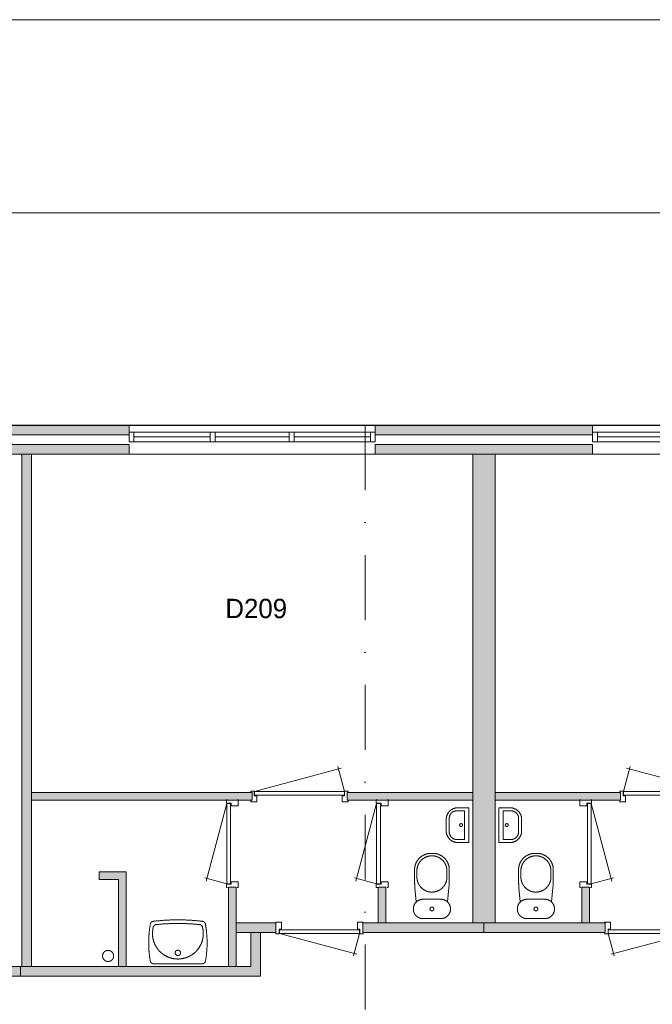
# Model space of a CAD drawing. Header units: millimetres. Extents: x 1701 to 85660, y 0 to 59400.
# Tile 12 of 17: x 23409 to 29961, y 49182 to 59371. Entities that reach past the tile are written whole.
import ezdxf
from ezdxf.enums import TextEntityAlignment as Align
from ezdxf.xclip import XClip

# ---------------------------------------------------------------- set-up
doc = ezdxf.new("R2010")
doc.units = ezdxf.units.MM
doc.header["$PDMODE"] = 3
doc.header["$PDSIZE"] = 1
doc.linetypes.add('DGN1', pattern=[504.6, 0, -504.6])
doc.linetypes.add('DGN4', pattern=[1343.35376, 671.67688, -335.83844, 0, -335.83844])
for name, color, linetype in [('1', 7, 'Continuous'), ('16', 7, 'Continuous'), ('17', 7, 'Continuous'), ('30', 7, 'Continuous'), ('32', 7, 'Continuous'), ('33', 7, 'Continuous'), ('40', 7, 'Continuous'), ('48', 7, 'Continuous'), ('56', 7, 'Continuous'), ('58', 7, 'Continuous'), ('62', 7, 'Continuous')]:
    doc.layers.add(name, color=color, linetype=linetype)
doc.styles.add('dgn003', font='dgn003.shx')
doc.styles.get("Standard").update_dxf_attribs({"font": 'arial.ttf'})
doc.dimstyles.get("Standard").update_dxf_attribs({"dimtxt": 0.18, "dimasz": 0.18, "dimexe": 0.18, "dimexo": 0.0625, "dimgap": 0.09, "dimtad": 0, "dimtih": 1, "dimtoh": 1, "dimdec": 4, "dimzin": 0, "dimdsep": 46, "dimtxsty": 'Standard', "dimcen": 0.09, "dimadec": 0, "dimazin": 0, "dimtfac": 1, "dimtdec": 4, "dimtofl": 0, "dimtmove": 0, "dimatfit": 3, "dimfxl": 1, "dimtolj": 1, "dimtzin": 0, "dimarcsym": 0})

# ---------------------------------------------------------------- blocks, each defined once
blk = doc.blocks.new('830R10141')
at = {"layer": '33', "color": 1, "linetype": 'Continuous', "lineweight": 0}
for p, q in [((-108, 868), (-322.8200000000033, 66.27999999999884)), ((-108, 38), (-336.8700000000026, 99.31999999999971))]:
    blk.add_line(p, q, dxfattribs=at)
at = {"layer": '33', "color": 92, "linetype": 'Continuous', "lineweight": 13, "true_color": 0x00e100, "flags": 128}
for points in [[(-100, 906), (-111, 906), (-111, 871), (-61, 871), (-61, 846), (11, 846), (11, 906), (0, 906)], [(-100, 0), (-111, 0), (-111, 35), (-61, 35), (-61, 60), (11, 60), (11, 0), (0, 0)]]:
    blk.add_lwpolyline(points, dxfattribs=at)
at = {"layer": '33', "color": 2, "linetype": 'Continuous', "lineweight": 13, "true_color": 0xf0f000, "flags": 128}
blk.add_lwpolyline([(-108, 868), (-108, 38), (-68, 38), (-68, 868), (-108, 868)], dxfattribs=at)
blk = doc.blocks.new('930L0948')
at = {"layer": '33', "color": 1, "linetype": 'Continuous', "lineweight": 0}
for p, q in [((38, 98), (936.3100000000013, 338.6999999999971)), ((967.9999999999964, 98), (899.5599999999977, 353.4399999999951))]:
    blk.add_line(p, q, dxfattribs=at)
at = {"layer": '33', "color": 92, "linetype": 'Continuous', "lineweight": 13, "true_color": 0x00e100, "flags": 128}
for points in [[(0, 90), (0, 101), (35, 101), (35, 51), (60, 51), (60, -11), (0, -11), (0, 0)], [(1005.999999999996, 90), (1005.999999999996, 101), (970.9999999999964, 101), (970.9999999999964, 51), (945.9999999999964, 51), (945.9999999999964, -11), (1005.999999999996, -11), (1005.999999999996, 0)]]:
    blk.add_lwpolyline(points, dxfattribs=at)
at = {"layer": '33', "color": 2, "linetype": 'Continuous', "lineweight": 13, "true_color": 0xf0f000, "flags": 128}
blk.add_lwpolyline([(967.9999999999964, 98), (38, 98), (38, 58), (967.9999999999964, 58), (967.9999999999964, 98)], dxfattribs=at)
blk = doc.blocks.new('830R10142')
at = {"layer": '33', "color": 1, "linetype": 'Continuous', "lineweight": 0}
for p, q in [((-108, 868), (-322.8199999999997, 66.27999999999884)), ((-108, 38), (-336.8700000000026, 99.31999999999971))]:
    blk.add_line(p, q, dxfattribs=at)
at = {"layer": '33', "color": 92, "linetype": 'Continuous', "lineweight": 13, "true_color": 0x00e100, "flags": 128}
for points in [[(-100, 906), (-111, 906), (-111, 871), (-61, 871), (-61, 846), (11, 846), (11, 906), (0, 906)], [(-100, 0), (-111, 0), (-111, 35), (-61, 35), (-61, 60), (11, 60), (11, 0), (0, 0)]]:
    blk.add_lwpolyline(points, dxfattribs=at)
at = {"layer": '33', "color": 2, "linetype": 'Continuous', "lineweight": 13, "true_color": 0xf0f000, "flags": 128}
blk.add_lwpolyline([(-108, 868), (-108, 38), (-68, 38), (-68, 868), (-108, 868)], dxfattribs=at)
blk = doc.blocks.new('CLOS0247')
at = {"layer": '40', "color": 7, "linetype": 'Continuous', "lineweight": 0}
for p, q in [((-1.069999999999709, 670), (0.7900000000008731, 670)), ((-155, 527.7900000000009), (-155, 435.5400000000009)), ((155, 527.7900000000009), (155, 435.8400000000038)), ((-92.5, 220), (92.5, 220))]:
    blk.add_line(p, q, dxfattribs=at)
at = {"layer": '40', "color": 7, "linetype": 'Continuous', "lineweight": 0, "flags": 128}
for points in [[(-175.6699999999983, 338.3000000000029), (-162, 191.9000000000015), (-161.9990720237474, 191.8999723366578, 0.6743332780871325), (-92.49858468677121, 19.99946983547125), (-92.5, 20), (92.5, 20), (92.50141531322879, 19.99946983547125, 0.6743332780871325), (162.0019026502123, 191.8999723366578), (162, 191.9000000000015), (175.6699999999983, 338.3000000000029), (175.6685144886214, 338.2957268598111, 0.02328519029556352), (180.0014153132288, 431.2851220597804), (180, 431.2900000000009), (180, 525), (180.0014153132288, 524.9994698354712, 0.414213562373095), (10.00141531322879, 694.9994698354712), (10, 695), (-10, 695), (-9.99858468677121, 694.9994698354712, 0.414213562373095), (-179.9985846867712, 524.9994698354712), (-180, 525), (-180, 431.2900000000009), (-179.9985846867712, 431.2853820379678, 0.02328532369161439), (-175.6699999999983, 338.3000000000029)], [(-161.9986676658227, 191.9003631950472, -0.19450385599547), (-92.49858468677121, 219.9994698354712)], [(92.50141531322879, 219.9994698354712, -0.19450385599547), (162.0014982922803, 191.9003631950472)]]:
    blk.add_lwpolyline(points, format="xyb", dxfattribs=at)
at = {"layer": '40', "color": 7, "linetype": 'Continuous', "lineweight": 0}
blk.add_circle((0.001415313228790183, 119.9994698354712), 20, dxfattribs=at)
for centre, start, end in [((0.001415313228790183, 514.4294698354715), 4.925902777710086, 175.0740972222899), ((0.001415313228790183, 450.0094698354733), 184.9263499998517, 355.0736472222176)]:
    blk.add_arc(centre, 155.5746026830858, start, end, dxfattribs=at)
blk = doc.blocks.new('FT0145')
at = {"layer": '40', "color": 7, "linetype": 'Continuous', "lineweight": 0}
for p, q in [((-64.63000000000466, 148.8900000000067), (-143.9800000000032, 148.8900000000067)), ((-64.63000000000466, -148.8899999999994), (-64.63000000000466, 148.8900000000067)), ((-20, -180), (-20, 180)), ((-135.0900000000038, -180), (-20, -180))]:
    blk.add_line(p, q, dxfattribs=at)
at = {"layer": '40', "color": 7, "linetype": 'Continuous', "lineweight": 0, "flags": 128}
for points in [[(-255.0882134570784, 60.00261425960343, -0.414213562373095), (-135.0882134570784, 180.0026142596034)], [(-223.9782134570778, 68.89261425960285, -0.414213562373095), (-143.9782134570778, 148.8926142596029)]]:
    blk.add_lwpolyline(points, format="xyb", dxfattribs=at)
for points in [[(-20, 180), (-135.0900000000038, 180)], [(-255.0900000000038, 60), (-255.0900000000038, -60)], [(-223.9800000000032, 68.8900000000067), (-223.9800000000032, -68.88999999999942)], [(-143.9800000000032, -148.8899999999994), (-64.63000000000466, -148.8899999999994)]]:
    blk.add_lwpolyline(points, dxfattribs=at)
at = {"layer": '40', "color": 7, "linetype": 'Continuous', "lineweight": 0}
blk.add_circle((-101.135235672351, 0.9488904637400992), 15.1404192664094, dxfattribs=at)
for centre, radius in [((-135.0882134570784, -59.99738574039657), 120), ((-143.9782134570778, -68.88738574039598), 80)]:
    blk.add_arc(centre, radius, 180, 270, dxfattribs=at)
blk = doc.blocks.new('WT0146')
at = {"layer": '40', "color": 7, "linetype": 'Continuous', "lineweight": 0}
blk.add_line((-253.1599999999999, 20), (253.1599999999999, 20), dxfattribs=at)
at = {"layer": '40', "color": 7, "linetype": 'Continuous', "lineweight": 0, "flags": 128}
for points in [[(-285.6596916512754, 47.27618902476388, -0.09080072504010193), (-284.4852127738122, 432.1344899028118)], [(-284.4852124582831, 432.1344916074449, -0.3287686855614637), (-255.9619214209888, 458.9721552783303)], [(-255.9619703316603, 458.9721493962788, -0.0599146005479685), (255.9651154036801, 458.9721618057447)], [(-254.0159847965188, 400.7990963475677, -0.30967078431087), (-225.6337532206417, 425.0006099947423)], [(-225.6337771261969, 425.0006074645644, -0.05277319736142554), (225.637025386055, 425.0006074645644)], [(225.6370014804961, 425.0006099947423, -0.30967078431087), (254.0192330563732, 400.7990963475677)], [(255.9651712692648, 458.9721550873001, -0.3287686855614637), (284.4884610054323, 432.134490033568)], [(284.4884610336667, 432.1344899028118, -0.09080072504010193), (285.6629399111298, 47.27618902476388)], [(254.0192337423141, 400.7990938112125, -1.30637000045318), (-254.0159854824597, 400.7990938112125)], [(-253.161305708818, 20.00810902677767, -0.3639570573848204), (-285.6596948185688, 47.27620661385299)], [(285.6629430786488, 47.27620661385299, -0.3639570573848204), (253.164553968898, 20.00810902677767)]]:
    blk.add_lwpolyline(points, format="xyb", dxfattribs=at)
at = {"layer": '40', "color": 7, "linetype": 'Continuous', "lineweight": 0}
blk.add_circle((0.001624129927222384, 133.308109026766), 28.05539163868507, dxfattribs=at)
blk = doc.blocks.new('830R10143')
at = {"layer": '33', "color": 1, "linetype": 'Continuous', "lineweight": 0}
for p, q in [((-868, -108), (-66.27999999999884, -322.8199999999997)), ((-38, -108), (-99.31999999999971, -336.8700000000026))]:
    blk.add_line(p, q, dxfattribs=at)
at = {"layer": '33', "color": 92, "linetype": 'Continuous', "lineweight": 13, "true_color": 0x00e100, "flags": 128}
for points in [[(-906, -100), (-906, -111), (-871, -111), (-871, -61), (-846, -61), (-846, 11), (-906, 11), (-906, 0)], [(0, -100), (0, -111), (-35, -111), (-35, -61), (-60, -61), (-60, 11), (0, 11), (0, 0)]]:
    blk.add_lwpolyline(points, dxfattribs=at)
at = {"layer": '33', "color": 2, "linetype": 'Continuous', "lineweight": 13, "true_color": 0xf0f000, "flags": 128}
blk.add_lwpolyline([(-868, -108), (-38, -108), (-38, -68), (-868, -68), (-868, -108)], dxfattribs=at)
blk = doc.blocks.new('CLOS0248')
at = {"layer": '40', "color": 7, "linetype": 'Continuous', "lineweight": 0}
for p, q in [((1.069999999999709, 670), (-0.7900000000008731, 670)), ((-155, 527.7900000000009), (-155, 435.8400000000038)), ((155, 527.7900000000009), (155, 435.5400000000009)), ((92.5, 220), (-92.5, 220))]:
    blk.add_line(p, q, dxfattribs=at)
at = {"layer": '40', "color": 7, "linetype": 'Continuous', "lineweight": 0, "flags": 128}
for points in [[(175.6699999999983, 338.3000000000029), (162, 191.9000000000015), (161.9990720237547, 191.8999723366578, -0.6743332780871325), (92.49858468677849, 19.99946983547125), (92.5, 20), (-92.5, 20), (-92.50141531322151, 19.99946983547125, -0.6743332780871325), (-162.001902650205, 191.8999723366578), (-162, 191.9000000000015), (-175.6700000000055, 338.3000000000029), (-175.6685144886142, 338.2957268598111, -0.02328519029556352), (-180.0014153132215, 431.2851220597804), (-180, 431.2900000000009), (-180, 525), (-180.0014153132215, 524.9994698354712, -0.414213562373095), (-10.00141531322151, 694.9994698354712), (-10, 695), (10, 695), (9.998584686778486, 694.9994698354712, -0.414213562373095), (179.9985846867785, 524.9994698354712), (180, 525), (180, 431.2900000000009), (179.9985846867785, 431.2853820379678, -0.02328532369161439), (175.6699999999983, 338.3000000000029)], [(-155.0014153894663, 527.7882488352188, -0.9175214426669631), (154.9985847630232, 527.7882488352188)], [(154.9984804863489, 436.6494809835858, -0.9175142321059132), (-155.0013104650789, 436.6494734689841)]]:
    blk.add_lwpolyline(points, format="xyb", dxfattribs=at)
at = {"layer": '40', "color": 7, "linetype": 'Continuous', "lineweight": 0}
blk.add_circle((-0.001415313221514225, 119.9994698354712), 20, dxfattribs=at)
for centre, start, end in [((-92.50141531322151, 119.9994698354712), 90, 134.0272833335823), ((92.49858468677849, 119.9994698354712), 45.97271666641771, 90)]:
    blk.add_arc(centre, 99.99999999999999, start, end, dxfattribs=at)
blk = doc.blocks.new('930L0949')
at = {"layer": '33', "color": 1, "linetype": 'Continuous', "lineweight": 0}
for p, q in [((-968, 98), (-899.5599999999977, 353.4399999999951)), ((-38, 98), (-936.3099999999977, 338.6999999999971))]:
    blk.add_line(p, q, dxfattribs=at)
at = {"layer": '33', "color": 92, "linetype": 'Continuous', "lineweight": 13, "true_color": 0x00e100, "flags": 128}
for points in [[(-1006, 90), (-1006, 101), (-971, 101), (-971, 51), (-946, 51), (-946, -11), (-1006, -11), (-1006, 0)], [(0, 90), (0, 101), (-35, 101), (-35, 51), (-60, 51), (-60, -11), (0, -11), (0, 0)]]:
    blk.add_lwpolyline(points, dxfattribs=at)
at = {"layer": '33', "color": 2, "linetype": 'Continuous', "lineweight": 13, "true_color": 0xf0f000, "flags": 128}
blk.add_lwpolyline([(-968, 98), (-38, 98), (-38, 58), (-968, 58), (-968, 98)], dxfattribs=at)
blk = doc.blocks.new('830R10146')
at = {"layer": '33', "color": 1, "linetype": 'Continuous', "lineweight": 0}
for p, q in [((108, 868), (322.8199999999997, 66.27999999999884)), ((108, 38), (336.8699999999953, 99.31999999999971))]:
    blk.add_line(p, q, dxfattribs=at)
at = {"layer": '33', "color": 92, "linetype": 'Continuous', "lineweight": 13, "true_color": 0x00e100, "flags": 128}
for points in [[(100, 906), (111, 906), (111, 871), (61, 871), (61, 846), (-11, 846), (-11, 906), (0, 906)], [(100, 0), (111, 0), (111, 35), (61, 35), (61, 60), (-11, 60), (-11, 0), (0, 0)]]:
    blk.add_lwpolyline(points, dxfattribs=at)
at = {"layer": '33', "color": 2, "linetype": 'Continuous', "lineweight": 13, "true_color": 0xf0f000, "flags": 128}
blk.add_lwpolyline([(108, 868), (108, 38), (68, 38), (68, 868), (108, 868)], dxfattribs=at)
blk = doc.blocks.new('830R10147')
at = {"layer": '33', "color": 1, "linetype": 'Continuous', "lineweight": 0}
for p, q in [((38, -108), (99.31999999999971, -336.8700000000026)), ((868, -108), (66.27999999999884, -322.8199999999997))]:
    blk.add_line(p, q, dxfattribs=at)
at = {"layer": '33', "color": 92, "linetype": 'Continuous', "lineweight": 13, "true_color": 0x00e100, "flags": 128}
for points in [[(0, -100), (0, -111), (35, -111), (35, -61), (60, -61), (60, 11), (0, 11), (0, 0)], [(906, -100), (906, -111), (871, -111), (871, -61), (846, -61), (846, 11), (906, 11), (906, 0)]]:
    blk.add_lwpolyline(points, dxfattribs=at)
at = {"layer": '33', "color": 2, "linetype": 'Continuous', "lineweight": 13, "true_color": 0xf0f000, "flags": 128}
blk.add_lwpolyline([(868, -108), (38, -108), (38, -68), (868, -68), (868, -108)], dxfattribs=at)
blk = doc.blocks.new('FT0148')
at = {"layer": '40', "color": 7, "linetype": 'Continuous', "lineweight": 0}
for p, q in [((20, -180), (20, 180)), ((64.62999999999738, -148.8899999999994), (64.62999999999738, 148.8900000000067)), ((64.62999999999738, 148.8900000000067), (143.9799999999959, 148.8900000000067)), ((135.0899999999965, -180), (20, -180))]:
    blk.add_line(p, q, dxfattribs=at)
at = {"layer": '40', "color": 7, "linetype": 'Continuous', "lineweight": 0, "flags": 128}
for points in [[(20, 180), (135.0899999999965, 180)], [(223.9799999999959, 68.8900000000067), (223.9799999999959, -68.88999999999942)], [(255.0899999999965, 60), (255.0899999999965, -60)], [(143.9799999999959, -148.8899999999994), (64.62999999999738, -148.8899999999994)]]:
    blk.add_lwpolyline(points, dxfattribs=at)
for points in [[(255.0882134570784, -59.99738574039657, -0.414213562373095), (135.0882134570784, -179.9973857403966)], [(223.9782134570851, -68.88738574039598, -0.414213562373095), (143.9782134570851, -148.887385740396)]]:
    blk.add_lwpolyline(points, format="xyb", dxfattribs=at)
at = {"layer": '40', "color": 7, "linetype": 'Continuous', "lineweight": 0}
blk.add_circle((101.1352356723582, 0.9488904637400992), 15.1404192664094, dxfattribs=at)
for centre, radius in [((135.0882134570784, 60.00261425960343), 120), ((143.9782134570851, 68.89261425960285), 80)]:
    blk.add_arc(centre, radius, 0, 90, dxfattribs=at)
blk = doc.blocks.new('_DotSmall')
at = {"color": 0, "linetype": 'ByBlock', "const_width": 0.5}
blk.add_lwpolyline([(-0.0625, 0, 1), (0.0625, 0, 1)], format="xyb", close=True, dxfattribs=at)
blk = doc.blocks.new('*D15482')
at = {"layer": '58', "color": 3, "linetype": 'Continuous', "lineweight": 0, "transparency": 16777216}
blk.add_line((30604.76, 50907.77), (33154.76, 50907.77), dxfattribs=at)
at = {"layer": 'Defpoints', "color": 0, "linetype": 'Continuous', "transparency": 16777216}
for p in [(33154.76, 50907.77), (30604.76, 48907.77), (33154.76, 48907.77)]:
    blk.add_point(p, dxfattribs=at)
at = {"layer": '58', "color": 3, "linetype": 'Continuous', "lineweight": 0, "transparency": 16777216, "xscale": 1080, "yscale": 1080, "zscale": 1080, "rotation": 180}
blk.add_blockref('_DotSmall', (30604.76, 50907.77), dxfattribs=at)
at = {"layer": '58', "color": 3, "linetype": 'Continuous', "lineweight": 0, "transparency": 16777216, "xscale": 1080, "yscale": 1080, "zscale": 1080}
blk.add_blockref('_DotSmall', (33154.76, 50907.77), dxfattribs=at)
at = {"layer": '58', "color": 3, "linetype": 'Continuous', "lineweight": 0, "transparency": 16777216, "insert": (31879.76, 51109.88459754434), "char_height": 200, "attachment_point": 5, "style": 'dgn003'}
blk.add_mtext('\\A1;2550', dxfattribs=at)
blk = doc.blocks.new('*D15483')
at = {"layer": '58', "color": 3, "linetype": 'Continuous', "lineweight": 0, "transparency": 16777216}
blk.add_line((30604.76, 50907.77), (28354.76, 50907.77), dxfattribs=at)
at = {"layer": 'Defpoints', "color": 0, "linetype": 'Continuous', "transparency": 16777216}
for p in [(28354.76, 50907.77), (28354.76, 48907.77), (30604.76, 48907.77)]:
    blk.add_point(p, dxfattribs=at)
at = {"layer": '58', "color": 3, "linetype": 'Continuous', "lineweight": 0, "transparency": 16777216, "xscale": 1080, "yscale": 1080, "zscale": 1080, "rotation": 180}
blk.add_blockref('_DotSmall', (28354.76, 50907.77), dxfattribs=at)
at = {"layer": '58', "color": 3, "linetype": 'Continuous', "lineweight": 0, "transparency": 16777216, "xscale": 1080, "yscale": 1080, "zscale": 1080}
blk.add_blockref('_DotSmall', (30604.76, 50907.77), dxfattribs=at)
at = {"layer": '58', "color": 3, "linetype": 'Continuous', "lineweight": 0, "transparency": 16777216, "insert": (29479.76, 51109.88459754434), "char_height": 200, "attachment_point": 5, "style": 'dgn003'}
blk.add_mtext('\\A1;2250', dxfattribs=at)
blk = doc.blocks.new('*D15484')
at = {"layer": '58', "color": 3, "linetype": 'Continuous', "lineweight": 0, "transparency": 16777216}
blk.add_line((35404.76, 50907.77), (37954.76, 50907.77), dxfattribs=at)
at = {"layer": 'Defpoints', "color": 0, "linetype": 'Continuous', "transparency": 16777216}
for p in [(37954.76, 50907.77), (35404.76, 48907.77), (37954.76, 48907.77)]:
    blk.add_point(p, dxfattribs=at)
at = {"layer": '58', "color": 3, "linetype": 'Continuous', "lineweight": 0, "transparency": 16777216, "xscale": 1080, "yscale": 1080, "zscale": 1080, "rotation": 180}
blk.add_blockref('_DotSmall', (35404.76, 50907.77), dxfattribs=at)
at = {"layer": '58', "color": 3, "linetype": 'Continuous', "lineweight": 0, "transparency": 16777216, "xscale": 1080, "yscale": 1080, "zscale": 1080}
blk.add_blockref('_DotSmall', (37954.76, 50907.77), dxfattribs=at)
at = {"layer": '58', "color": 3, "linetype": 'Continuous', "lineweight": 0, "transparency": 16777216, "insert": (36679.76, 51109.88459754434), "char_height": 200, "attachment_point": 5, "style": 'dgn003'}
blk.add_mtext('\\A1;2550', dxfattribs=at)
blk = doc.blocks.new('*D15485')
at = {"layer": '58', "color": 3, "linetype": 'Continuous', "lineweight": 0, "transparency": 16777216}
blk.add_line((35404.76, 50907.77), (33154.76, 50907.77), dxfattribs=at)
at = {"layer": 'Defpoints', "color": 0, "linetype": 'Continuous', "transparency": 16777216}
for p in [(33154.76, 50907.77), (33154.76, 48907.77), (35404.76, 48907.77)]:
    blk.add_point(p, dxfattribs=at)
at = {"layer": '58', "color": 3, "linetype": 'Continuous', "lineweight": 0, "transparency": 16777216, "xscale": 1080, "yscale": 1080, "zscale": 1080, "rotation": 180}
blk.add_blockref('_DotSmall', (33154.76, 50907.77), dxfattribs=at)
at = {"layer": '58', "color": 3, "linetype": 'Continuous', "lineweight": 0, "transparency": 16777216, "xscale": 1080, "yscale": 1080, "zscale": 1080}
blk.add_blockref('_DotSmall', (35404.76, 50907.77), dxfattribs=at)
at = {"layer": '58', "color": 3, "linetype": 'Continuous', "lineweight": 0, "transparency": 16777216, "insert": (34279.76, 51109.88459754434), "char_height": 200, "attachment_point": 5, "style": 'dgn003'}
blk.add_mtext('\\A1;2250', dxfattribs=at)
blk = doc.blocks.new('A3')
at = {"layer": '1', "color": 1, "linetype": 'Continuous', "lineweight": 0}
blk.add_line((83959.61, 59371.44), (0, 59371.44), dxfattribs=at)
at = {"layer": '1', "color": 5, "linetype": 'Continuous', "lineweight": 0, "flags": 128}
blk.add_lwpolyline([(1999.05, 1999.03), (81960.56999999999, 1999.03), (81960.56999999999, 57372.39), (1999.05, 57372.39), (1999.05, 1999.03)], dxfattribs=at)
blk = doc.blocks.new('AnonymousCell54')
at = {"color": 1, "linetype": 'Continuous', "lineweight": 0}
blk.add_blockref('A3', (-41979.8, -29685.71), dxfattribs=at)
blk = doc.blocks.new('50E03_329_B02 - Default')
at = {"layer": '16'}
for points in [[(30604.76, 48807.77), (28354.76, 48807.77), (28354.76, 48907.77), (30604.76, 48907.77)], [(35404.76, 48807.77), (33154.76, 48807.77), (33154.76, 48907.77), (35404.76, 48907.77)]]:
    blk.add_hatch(color=7, dxfattribs=at).paths.add_polyline_path(points)
at = {"layer": '62'}
for color, points in [(9, [(30604.76, 48607.77), (28354.76, 48607.77), (28354.76, 48707.77), (30604.76, 48707.77)]), (9, [(35404.76, 48607.77), (33154.76, 48607.77), (33154.76, 48707.77), (35404.76, 48707.77)]), (9, [(29594.76, 43307.77), (29494.76, 43307.77), (29494.76, 48607.77), (29594.76, 48607.77)]), (9, [(34164.76, 48607.77), (34394.76, 48607.77), (34394.76, 43757.77), (34164.76, 43757.77)]), (9, [(29594.76, 45027.77), (31879.76, 45027.77), (31879.76, 45107.77), (29594.76, 45107.77)]), (9, [(32864.76, 45027.77), (34164.76, 45027.77), (34164.76, 45107.77), (32864.76, 45107.77)]), (9, [(35694.76, 45027.77), (34394.76, 45027.77), (34394.76, 45107.77), (35694.76, 45107.77)]), (9, [(30294.76, 44207.77), (30294.76, 44287.77), (30574.76, 44287.77), (30574.76, 43307.77), (30494.76, 43307.77), (30494.76, 44207.77)]), (9, [(31634.76, 44127.77), (31714.76, 44127.77), (31714.76, 43307.77), (31634.76, 43307.77)]), (9, [(33184.76, 44127.77), (33264.76, 44127.77), (33264.76, 43757.77), (33184.76, 43757.77)]), (9, [(35374.76, 44127.77), (35294.76, 44127.77), (35294.76, 43757.77), (35374.76, 43757.77)]), (7, [(31714.76, 43757.77), (32124.76, 43757.77), (32124.76, 43657.77), (31714.76, 43657.77)]), (7, [(33024.76, 43757.77), (34279.76, 43757.77), (34279.76, 43657.77), (33024.76, 43657.77)]), (7, [(35534.76, 43757.77), (34279.76, 43757.77), (34279.76, 43657.77), (35534.76, 43657.77)]), (7, [(29479.76, 43207.77), (29479.76, 43307.77), (27094.76, 43307.77), (27094.76, 43657.77), (26994.76, 43657.77), (26994.76, 43207.77)]), (7, [(29479.76, 43207.77), (29479.76, 43307.77), (31864.76, 43307.77), (31864.76, 43657.77), (31964.76, 43657.77), (31964.76, 43207.77)])]:
    blk.add_hatch(color=color, dxfattribs=at).paths.add_polyline_path(points)
at = {"layer": '16', "color": 92, "linetype": 'Continuous', "lineweight": 0, "true_color": 0x00e100, "flags": 128}
for points in [[(30604.76, 48807.77), (28354.76, 48807.77), (28354.76, 48907.77), (30604.76, 48907.77), (30604.76, 48807.77)], [(35404.76, 48807.77), (33154.76, 48807.77), (33154.76, 48907.77), (35404.76, 48907.77), (35404.76, 48807.77)], [(30604.76, 48607.77), (28354.76, 48607.77), (28354.76, 48707.77), (30604.76, 48707.77), (30604.76, 48607.77)], [(35404.76, 48607.77), (33154.76, 48607.77), (33154.76, 48707.77), (35404.76, 48707.77), (35404.76, 48607.77)], [(31879.76, 45027.77), (29594.76, 45027.77), (29594.76, 45107.77), (31879.76, 45107.77), (31879.76, 45027.77)], [(34164.76, 45027.77), (32864.76, 45027.77), (32864.76, 45107.77), (34164.76, 45107.77), (34164.76, 45027.77)], [(34394.76, 45027.77), (35694.76, 45027.77), (35694.76, 45107.77), (34394.76, 45107.77), (34394.76, 45027.77)], [(30494.76, 43307.77), (30494.76, 44207.77), (30294.76, 44207.77), (30294.76, 44287.77), (30574.76, 44287.77), (30574.76, 43307.77), (30494.76, 43307.77)], [(31634.76, 43307.77), (31714.76, 43307.77), (31714.76, 44127.77), (31634.76, 44127.77), (31634.76, 43307.77)], [(33184.76, 43757.77), (33264.76, 43757.77), (33264.76, 44127.77), (33184.76, 44127.77), (33184.76, 43757.77)], [(35374.76, 43757.77), (35294.76, 43757.77), (35294.76, 44127.77), (35374.76, 44127.77), (35374.76, 43757.77)], [(31714.76, 43657.77), (32124.76, 43657.77), (32124.76, 43757.77), (31714.76, 43757.77), (31714.76, 43657.77)], [(33024.76, 43657.77), (34279.76, 43657.77), (34279.76, 43757.77), (33024.76, 43757.77), (33024.76, 43657.77)], [(35534.76, 43657.77), (34279.76, 43657.77), (34279.76, 43757.77), (35534.76, 43757.77), (35534.76, 43657.77)], [(29479.76, 43207.77), (26994.76, 43207.77), (26994.76, 43657.77), (27094.76, 43657.77), (27094.76, 43307.77), (29479.76, 43307.77), (29479.76, 43207.77)], [(29479.76, 43207.77), (31964.76, 43207.77), (31964.76, 43657.77), (31864.76, 43657.77), (31864.76, 43307.77), (29479.76, 43307.77), (29479.76, 43207.77)]]:
    blk.add_lwpolyline(points, dxfattribs=at)
at = {"layer": '16', "color": 7, "linetype": 'Continuous', "lineweight": 0, "flags": 128}
for points in [[(30604.76, 48807.77), (28354.76, 48807.77), (28354.76, 48907.77), (30604.76, 48907.77), (30604.76, 48807.77)], [(35404.76, 48807.77), (33154.76, 48807.77), (33154.76, 48907.77), (35404.76, 48907.77), (35404.76, 48807.77)]]:
    blk.add_lwpolyline(points, dxfattribs=at)
at = {"layer": '17', "color": 92, "linetype": 'Continuous', "lineweight": 0, "true_color": 0x00e100}
blk.add_line((29494.76, 48607.77), (29494.76, 43307.77), dxfattribs=at)
at = {"layer": '17', "color": 92, "linetype": 'Continuous', "lineweight": 0, "true_color": 0x00e100, "flags": 128}
for points in [[(29594.76, 43307.77), (29364.76, 43307.77), (29364.76, 48607.77), (29594.76, 48607.77), (29594.76, 43307.77)], [(34164.76, 43757.77), (34394.76, 43757.77), (34394.76, 48607.77), (34164.76, 48607.77), (34164.76, 43757.77)]]:
    blk.add_lwpolyline(points, dxfattribs=at)
at = {"layer": '30', "color": 3, "linetype": 'Continuous', "lineweight": 0}
for p, q in [((30604.76, 48907.77), (33154.76, 48907.77)), ((37954.76, 48907.77), (35404.76, 48907.77)), ((30604.76, 48607.77), (33154.76, 48607.77)), ((37954.76, 48607.77), (35404.76, 48607.77))]:
    blk.add_line(p, q, dxfattribs=at)
at = {"layer": '32', "color": 3, "linetype": 'Continuous', "lineweight": 0}
for p, q in [((30654.76, 48837.77), (33154.76, 48837.77)), ((30654.76, 48737.77), (30654.76, 48837.77)), ((37904.76, 48837.77), (35404.76, 48837.77)), ((30654.76, 48787.77), (31446.43, 48787.77)), ((33104.76, 48737.77), (30654.76, 48737.77)), ((31496.43, 48787.77), (32263.1, 48787.77)), ((32313.1, 48787.77), (33104.76, 48787.77)), ((36246.42, 48787.77), (35454.76, 48787.77)), ((35454.76, 48737.77), (37904.76, 48737.77))]:
    blk.add_line(p, q, dxfattribs=at)
at = {"layer": '32', "color": 3, "linetype": 'Continuous', "lineweight": 0, "flags": 128}
for points in [[(30604.76, 48837.77), (30654.76, 48837.77), (30654.76, 48737.77), (30604.76, 48737.77), (30604.76, 48837.77)], [(31446.43, 48837.77), (31496.43, 48837.77), (31496.43, 48737.77), (31446.43, 48737.77), (31446.43, 48837.77)], [(32263.1, 48837.77), (32313.1, 48837.77), (32313.1, 48737.77), (32263.1, 48737.77), (32263.1, 48837.77)], [(33104.76, 48837.77), (33154.76, 48837.77), (33154.76, 48737.77), (33104.76, 48737.77), (33104.76, 48837.77)], [(35454.76, 48837.77), (35404.76, 48837.77), (35404.76, 48737.77), (35454.76, 48737.77), (35454.76, 48837.77)]]:
    blk.add_lwpolyline(points, dxfattribs=at)
at = {"layer": '40', "color": 3, "linetype": 'Continuous', "lineweight": 0}
blk.add_circle((30388.00037813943, 43416.36977885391), 57.45999999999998, dxfattribs=at)
at = {"layer": '56', "color": 3, "linetype": 'DGN4', "lineweight": 0}
blk.add_line((33049.76, 50407.77), (33049.76, 1494.98), dxfattribs=at)
at = {"layer": '58', "color": 3, "linetype": 'DGN1', "lineweight": 0}
for p, q in [((30604.76, 50907.77), (30604.76, 48907.77)), ((33154.76, 50907.77), (33154.76, 48907.77)), ((35404.76, 50907.77), (35404.76, 48907.77))]:
    blk.add_line(p, q, dxfattribs=at)
at = {"layer": '62', "color": 9, "linetype": 'Continuous', "lineweight": 0, "flags": 128}
for points in [[(30604.76, 48607.77), (28354.76, 48607.77), (28354.76, 48707.77), (30604.76, 48707.77), (30604.76, 48607.77)], [(35404.76, 48607.77), (33154.76, 48607.77), (33154.76, 48707.77), (35404.76, 48707.77), (35404.76, 48607.77)], [(29594.76, 43307.77), (29494.76, 43307.77), (29494.76, 48607.77), (29594.76, 48607.77), (29594.76, 43307.77)], [(34164.76, 48607.77), (34394.76, 48607.77), (34394.76, 43757.77), (34164.76, 43757.77), (34164.76, 48607.77)], [(29594.76, 45027.77), (31879.76, 45027.77), (31879.76, 45107.77), (29594.76, 45107.77), (29594.76, 45027.77)], [(32864.76, 45027.77), (34164.76, 45027.77), (34164.76, 45107.77), (32864.76, 45107.77), (32864.76, 45027.77)], [(35694.76, 45027.77), (34394.76, 45027.77), (34394.76, 45107.77), (35694.76, 45107.77), (35694.76, 45027.77)], [(30294.76, 44207.77), (30294.76, 44287.77), (30574.76, 44287.77), (30574.76, 43307.77), (30494.76, 43307.77), (30494.76, 44207.77), (30294.76, 44207.77)], [(31634.76, 44127.77), (31714.76, 44127.77), (31714.76, 43307.77), (31634.76, 43307.77), (31634.76, 44127.77)], [(33184.76, 44127.77), (33264.76, 44127.77), (33264.76, 43757.77), (33184.76, 43757.77), (33184.76, 44127.77)], [(35374.76, 44127.77), (35294.76, 44127.77), (35294.76, 43757.77), (35374.76, 43757.77), (35374.76, 44127.77)]]:
    blk.add_lwpolyline(points, dxfattribs=at)
at = {"layer": '62', "color": 7, "linetype": 'Continuous', "lineweight": 0, "flags": 128}
for points in [[(31714.76, 43757.77), (32124.76, 43757.77), (32124.76, 43657.77), (31714.76, 43657.77), (31714.76, 43757.77)], [(33024.76, 43757.77), (34279.76, 43757.77), (34279.76, 43657.77), (33024.76, 43657.77), (33024.76, 43757.77)], [(35534.76, 43757.77), (34279.76, 43757.77), (34279.76, 43657.77), (35534.76, 43657.77), (35534.76, 43757.77)], [(29479.76, 43207.77), (29479.76, 43307.77), (27094.76, 43307.77), (27094.76, 43657.77), (26994.76, 43657.77), (26994.76, 43207.77), (29479.76, 43207.77)], [(29479.76, 43207.77), (29479.76, 43307.77), (31864.76, 43307.77), (31864.76, 43657.77), (31964.76, 43657.77), (31964.76, 43207.77), (29479.76, 43207.77)]]:
    blk.add_lwpolyline(points, dxfattribs=at)
at = {"color": 7, "linetype": 'Continuous', "lineweight": 0}
for name, p in [('930L0948', (31866.53, 45021.8)), ('930L0949', (36692.99, 45021.8)), ('830R10141', (31724.94, 44124.69)), ('830R10142', (33276.36, 44124.68)), ('FT0145', (34144.33, 44769.81)), ('FT0148', (34415.19, 44769.81)), ('830R10146', (35283.16, 44124.68)), ('CLOS0247', (33741.25, 43782.67)), ('CLOS0248', (34818.27, 43782.67)), ('WT0146', (31110.62, 43315.63)), ('830R10143', (33029.47, 43755.87)), ('830R10147', (35530.05, 43755.87))]:
    blk.add_blockref(name, p, dxfattribs=at)
at = {"layer": '48', "color": 7, "linetype": 'Continuous', "lineweight": 0, "style": 'dgn003'}
blk.add_text('D209', height=199.99998, dxfattribs=at).set_placement((31921.73996, 47011.97999), align=Align.MIDDLE_CENTER)
at = {"layer": '58', "color": 3, "linetype": 'Continuous', "lineweight": 0}
for base, p1, p2, picture, middle in [((28354.76, 50907.77), (30604.76, 48907.77), (28354.76, 48907.77), '*D15483', (29479.76, 51109.88459754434)), ((33154.76, 50907.77), (30604.76, 48907.77), (33154.76, 48907.77), '*D15482', (31879.76, 51109.88459754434)), ((33154.76, 50907.77), (35404.76, 48907.77), (33154.76, 48907.77), '*D15485', (34279.76, 51109.88459754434)), ((37954.76, 50907.77), (35404.76, 48907.77), (37954.76, 48907.77), '*D15484', (36679.76, 51109.88459754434))]:
    dim = blk.add_linear_dim(base=base, p1=p1, p2=p2, dimstyle='Standard', override={"dimscale": 1, "dimtxt": 200, "dimasz": 1080, "dimexe": 0, "dimexo": 0, "dimgap": 100, "dimtad": 1, "dimjust": 0, "dimtih": 0, "dimtoh": 0, "dimdec": 0, "dimlfac": 1, "dimzin": 11, "dimdsep": 46, "dimlunit": 2, "dimpost": '<>', "dimtxsty": 'dgn003', "dimblk1": 'DotSmall', "dimblk2": 'DotSmall', "dimsah": 1, "dimcen": 0, "dimse1": 1, "dimse2": 1, "dimclrd": 3, "dimclre": 3, "dimclrt": 3, "dimtol": 0, "dimtix": 1, "dimtofl": 1, "dimatfit": 3, "dimfrac": 1, "dimtolj": 1, "dimlwd": 0, "dimlwe": 0}, dxfattribs=at)
    dim.commit()
    dim.dimension.update_dxf_attribs({"geometry": picture, "text_midpoint": middle})

msp = doc.modelspace()

# ---------------------------------------------------------------- block references
at = {"color": 1, "linetype": 'Continuous', "lineweight": 0}
msp.add_blockref('AnonymousCell54', (43680.57, 29685.71), dxfattribs=at)
ref = msp.add_blockref('50E03_329_B02 - Default', (-6062.84, 6266.16))
XClip(ref).set_block_clipping_path([(50064.759999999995, 48907.770000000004), (50064.759999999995, 2907.7700000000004), (36045.31, 2907.7700000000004), (36045.31, 35360), (9749.79, 35360), (9749.790000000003, 48907.770000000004)])

doc.saveas('drawing.dxf')
